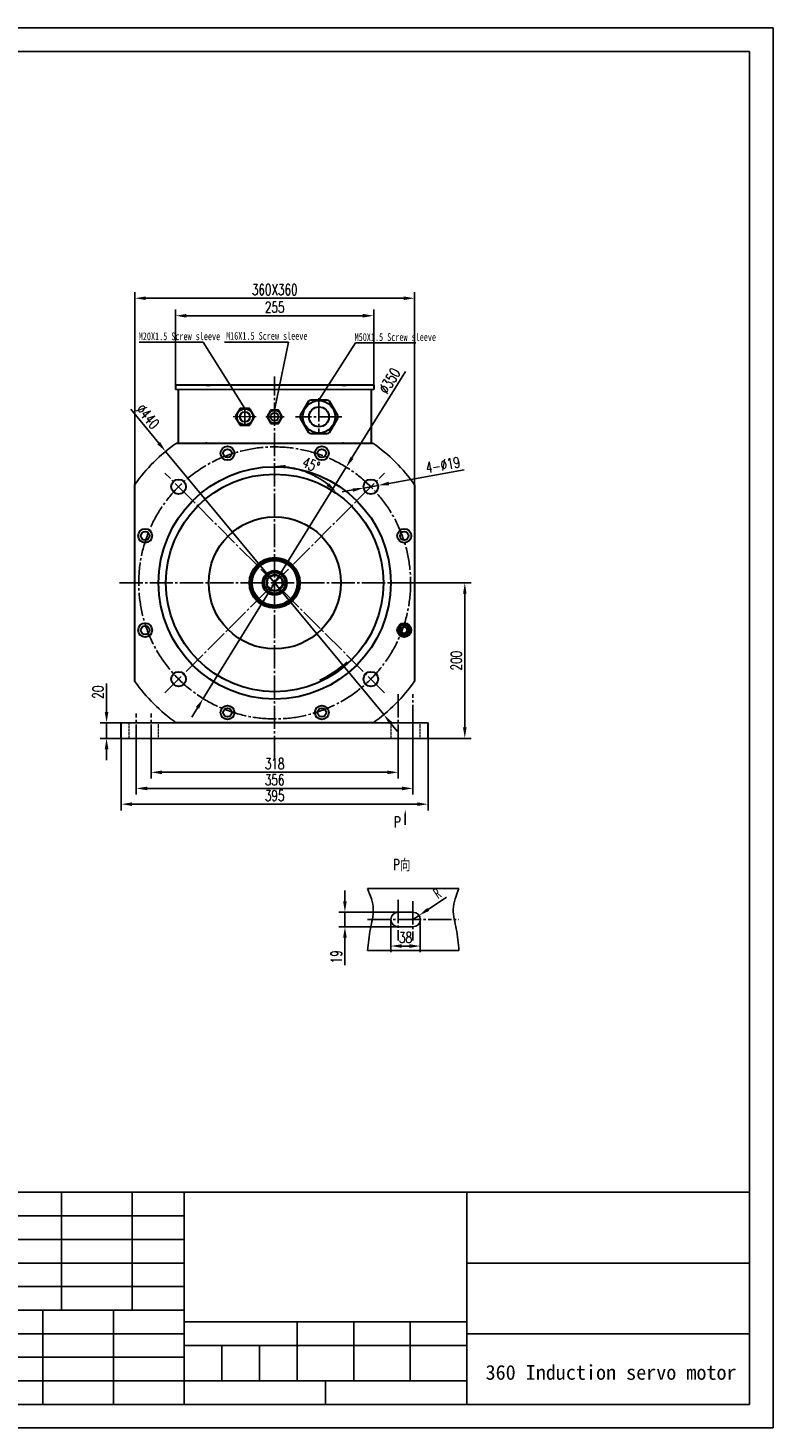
# Model space of a CAD drawing. Header units: inches. Extents: x -14936 to 8431, y -4781 to -2980.
# Tile 5 of 26: x -13348 to -12389, y -4781 to -2980. Entities that reach past the tile are written whole.
import ezdxf

# ---------------------------------------------------------------- set-up
doc = ezdxf.new("R2010")
doc.units = ezdxf.units.IN
doc.header["$MEASUREMENT"] = 0
for name, pattern in [('CENTER', [50.8, 31.75, -6.35, 6.35, -6.35]), ('EB_DASHDOT', [39, 30, -3, 3, -3]), ('HIDDEN', [1.905, 1.27, -0.635])]:
    doc.linetypes.add(name, pattern=pattern)
doc.layers.add('1', color=1, linetype='Continuous')
doc.layers.add('细实线', color=7, linetype='Continuous')
for name, color, linetype, lineweight in [('CAXA1', 1, 'EB_DASHDOT', 25), ('中心线', 7, 'CENTER', 13), ('实线', 7, 'Continuous', 30)]:
    doc.layers.add(name, color=color, linetype=linetype, lineweight=lineweight)
doc.styles.add('STYLE1', font='txt', dxfattribs={"width": 0.7})
doc.styles.add('wldj', font='txt.shx', dxfattribs={"width": 0.7, "bigfont": 'INTECAD.SHX'})
doc.dimstyles.new('半径标注', dxfattribs={"dimscale": 4, "dimtxt": 3.5, "dimasz": 3.5, "dimexe": 2, "dimexo": 0, "dimgap": 1, "dimtad": 1, "dimdec": 3, "dimdsep": 46, "dimtxsty": 'wldj', "dimcen": 0.09, "dimclrd": 1, "dimclre": 1, "dimclrt": 3, "dimazin": 2, "dimtfac": 0.7, "dimtdec": 3, "dimtmove": 0, "dimatfit": 3, "dimfxl": 1, "dimtzin": 0, "dimarcsym": 0})

# ---------------------------------------------------------------- blocks, each defined once
blk = doc.blocks.new('*D42')
at = {"color": 1, "lineweight": -2}
for p, q in [((-12850.1, -3694), (-12777.4, -3694)), ((-12785.4, -3708), (-12785.4, -3880)), ((-12832.7, -3894), (-12777.4, -3894))]:
    blk.add_line(p, q, dxfattribs=at)
at = {"color": 1}
for points in [[(-12787.7, -3708), (-12783.1, -3708), (-12785.4, -3694)], [(-12787.7, -3880), (-12783.1, -3880), (-12785.4, -3894)]]:
    blk.add_solid(points, dxfattribs=at)
at = {"layer": 'Defpoints', "color": 0}
for p in [(-12850.1, -3694), (-12832.7, -3894), (-12785.4, -3894)]:
    blk.add_point(p, dxfattribs=at)
at = {"color": 3, "insert": (-12796.4, -3794), "char_height": 14, "attachment_point": 5, "rotation": 90, "style": 'wldj'}
blk.add_mtext('200', dxfattribs=at)
blk = doc.blocks.new('*D27')
at = {"color": 1, "lineweight": -2}
for p, q in [((-13157.7, -3439.3), (-13157.7, -3342.2)), ((-13143.7, -3350.2), (-12916.7, -3350.2)), ((-12902.7, -3439.3), (-12902.7, -3342.2))]:
    blk.add_line(p, q, dxfattribs=at)
at = {"color": 1}
for points in [[(-13143.7, -3347.9), (-13143.7, -3352.6), (-13157.7, -3350.2)], [(-12916.7, -3347.9), (-12916.7, -3352.6), (-12902.7, -3350.2)]]:
    blk.add_solid(points, dxfattribs=at)
at = {"layer": 'Defpoints', "color": 0}
for p in [(-12902.7, -3350.2), (-13157.7, -3439.3), (-12902.7, -3439.3)]:
    blk.add_point(p, dxfattribs=at)
at = {"color": 3, "insert": (-13030.2, -3339.2), "char_height": 14, "attachment_point": 5, "style": 'wldj'}
blk.add_mtext('{\\Ftxt,intecad|c134;255}', dxfattribs=at)
blk = doc.blocks.new('*D28')
at = {"color": 1, "lineweight": -2}
for p, q in [((-13210.1, -3606.8), (-13210.1, -3319.7)), ((-13196.1, -3327.7), (-12864.1, -3327.7)), ((-12850.1, -3606.8), (-12850.1, -3319.7))]:
    blk.add_line(p, q, dxfattribs=at)
at = {"color": 1}
for points in [[(-13196.1, -3325.4), (-13196.1, -3330), (-13210.1, -3327.7)], [(-12864.1, -3325.4), (-12864.1, -3330), (-12850.1, -3327.7)]]:
    blk.add_solid(points, dxfattribs=at)
at = {"layer": 'Defpoints', "color": 0}
for p in [(-12850.1, -3327.7), (-13210.1, -3606.8), (-12850.1, -3606.8)]:
    blk.add_point(p, dxfattribs=at)
at = {"color": 3, "insert": (-13030.1, -3316.7), "char_height": 14, "attachment_point": 5, "style": 'wldj'}
blk.add_mtext('{\\Ftxt,intecad|c134;360X360}', dxfattribs=at)
blk = doc.blocks.new('*D43')
at = {"color": 1, "lineweight": -2}
for p, q in [((-12861.9, -3421.8), (-12930.7, -3533.2)), ((-13122.2, -3842.8), (-12938.1, -3545.1)), ((-13129.5, -3854.7), (-13136.9, -3866.7))]:
    blk.add_line(p, q, dxfattribs=at)
at = {"color": 1}
for points in [[(-12932.7, -3532), (-12928.7, -3534.5), (-12938.1, -3545.1)], [(-13131.5, -3853.5), (-13127.5, -3856), (-13122.2, -3842.8)]]:
    blk.add_solid(points, dxfattribs=at)
at = {"layer": 'Defpoints', "color": 0}
for p in [(-12938.1, -3545.1), (-13122.2, -3842.8)]:
    blk.add_point(p, dxfattribs=at)
at = {"color": 3, "insert": (-12882.3, -3434), "char_height": 14, "attachment_point": 5, "rotation": 58.2721, "style": 'wldj'}
blk.add_mtext('∅350', dxfattribs=at)
blk = doc.blocks.new('*D29')
at = {"color": 1, "lineweight": -2}
blk.add_arc((-13030.2, -3655.3), 111.6, 52.1892, 82.8108, dxfattribs=at)
at = {"color": 1}
for points in [[(-13016.4, -3546.9), (-13016.1, -3542.2), (-13030.2, -3543.7)], [(-12960.2, -3565.4), (-12963.3, -3568.9), (-12951.3, -3576.4)]]:
    blk.add_solid(points, dxfattribs=at)
at = {"layer": 'Defpoints', "color": 0}
for p in [(-13030.2, -3389.7), (-12888.7, -3513.8), (-12974.4, -3558.6), (-13171.5, -3796.7), (-13030.2, -3882.2)]:
    blk.add_point(p, dxfattribs=at)
at = {"color": 3, "insert": (-12983.3, -3542), "char_height": 14, "attachment_point": 5, "rotation": 337.5, "style": 'wldj'}
blk.add_mtext('45°', dxfattribs=at)
blk = doc.blocks.new('*D44')
at = {"color": 1, "lineweight": -2}
for p, q in [((-12786.3, -3548.4), (-12883.3, -3566)), ((-12929.5, -3574.4), (-12943.3, -3577)), ((-12915.7, -3571.9), (-12897, -3568.5))]:
    blk.add_line(p, q, dxfattribs=at)
at = {"color": 1}
for points in [[(-12883.7, -3563.8), (-12882.8, -3568.3), (-12897, -3568.5)], [(-12929.1, -3576.7), (-12929.9, -3572.2), (-12915.7, -3571.9)]]:
    blk.add_solid(points, dxfattribs=at)
at = {"layer": 'Defpoints', "color": 0}
for p in [(-12915.7, -3571.9), (-12897, -3568.5)]:
    blk.add_point(p, dxfattribs=at)
at = {"color": 3, "insert": (-12813.7, -3542.2), "char_height": 14, "attachment_point": 5, "rotation": 10.299, "style": 'wldj'}
blk.add_mtext('{\\Ftxt,intecad|c134;4-%%C19}', dxfattribs=at)
blk = doc.blocks.new('*D45')
at = {"color": 1, "lineweight": -2}
for p, q in [((-13227.7, -3894), (-13227.7, -3986.7)), ((-12832.7, -3894), (-12832.7, -3986.7)), ((-13213.7, -3978.7), (-12846.7, -3978.7))]:
    blk.add_line(p, q, dxfattribs=at)
at = {"color": 1}
for points in [[(-13213.7, -3976.4), (-13213.7, -3981), (-13227.7, -3978.7)], [(-12846.7, -3976.4), (-12846.7, -3981), (-12832.7, -3978.7)]]:
    blk.add_solid(points, dxfattribs=at)
at = {"layer": 'Defpoints', "color": 0}
for p in [(-13227.7, -3894), (-12832.7, -3894), (-12832.7, -3978.7)]:
    blk.add_point(p, dxfattribs=at)
at = {"color": 3, "insert": (-13030.2, -3967.7), "char_height": 14, "attachment_point": 5, "style": 'wldj'}
blk.add_mtext('395', dxfattribs=at)
blk = doc.blocks.new('*D46')
at = {"color": 1, "lineweight": -2}
for p, q in [((-13246.6, -3860), (-13246.6, -3823.3)), ((-13227.7, -3874), (-13254.6, -3874)), ((-13246.6, -3894), (-13246.6, -3874)), ((-13227.7, -3894), (-13254.6, -3894)), ((-13246.6, -3908), (-13246.6, -3922))]:
    blk.add_line(p, q, dxfattribs=at)
at = {"color": 1}
for points in [[(-13248.9, -3860), (-13244.2, -3860), (-13246.6, -3874)], [(-13248.9, -3908), (-13244.2, -3908), (-13246.6, -3894)]]:
    blk.add_solid(points, dxfattribs=at)
at = {"layer": 'Defpoints', "color": 0}
for p in [(-13246.6, -3874), (-13227.7, -3874), (-13227.7, -3894)]:
    blk.add_point(p, dxfattribs=at)
at = {"color": 3, "insert": (-13257.6, -3834.6), "char_height": 14, "attachment_point": 5, "rotation": 90, "style": 'wldj'}
blk.add_mtext('20', dxfattribs=at)
blk = doc.blocks.new('*D47')
at = {"color": 1, "lineweight": -2}
for p, q in [((-12871.2, -3881), (-12871.2, -3945.7)), ((-13189.2, -3906), (-13189.2, -3945.7)), ((-13175.2, -3937.7), (-12885.2, -3937.7))]:
    blk.add_line(p, q, dxfattribs=at)
at = {"color": 1}
for points in [[(-13175.2, -3935.4), (-13175.2, -3940.1), (-13189.2, -3937.7)], [(-12885.2, -3935.4), (-12885.2, -3940.1), (-12871.2, -3937.7)]]:
    blk.add_solid(points, dxfattribs=at)
at = {"layer": 'Defpoints', "color": 0}
for p in [(-12871.2, -3881), (-13189.2, -3906), (-12871.2, -3937.7)]:
    blk.add_point(p, dxfattribs=at)
at = {"color": 3, "insert": (-13030.2, -3926.7), "char_height": 14, "attachment_point": 5, "style": 'wldj'}
blk.add_mtext('318', dxfattribs=at)
blk = doc.blocks.new('*D48')
at = {"color": 1, "lineweight": -2}
for p, q in [((-12852.3, -3881), (-12852.3, -3966.4)), ((-13208.3, -3906), (-13208.3, -3966.4)), ((-13194.3, -3958.4), (-12866.3, -3958.4))]:
    blk.add_line(p, q, dxfattribs=at)
at = {"color": 1}
for points in [[(-13194.3, -3956.1), (-13194.3, -3960.8), (-13208.3, -3958.4)], [(-12866.3, -3956.1), (-12866.3, -3960.8), (-12852.3, -3958.4)]]:
    blk.add_solid(points, dxfattribs=at)
at = {"layer": 'Defpoints', "color": 0}
for p in [(-12852.3, -3881), (-13208.3, -3906), (-12852.3, -3958.4)]:
    blk.add_point(p, dxfattribs=at)
at = {"color": 3, "insert": (-13030.3, -3947.4), "char_height": 14, "attachment_point": 5, "style": 'wldj'}
blk.add_mtext('356', dxfattribs=at)
blk = doc.blocks.new('*D49')
at = {"color": 1, "lineweight": -2}
for p, q in [((-12809, -4098.5), (-12832.6, -4114.1)), ((-12852.2, -4127.1), (-12844.3, -4121.9))]:
    blk.add_line(p, q, dxfattribs=at)
at = {"color": 1}
blk.add_solid([(-12833.9, -4112.2), (-12831.3, -4116.1), (-12844.3, -4121.9)], dxfattribs=at)
at = {"layer": 'Defpoints', "color": 0}
for p in [(-12844.3, -4121.9), (-12852.2, -4127.1)]:
    blk.add_point(p, dxfattribs=at)
at = {"color": 3, "insert": (-12821.1, -4093.3), "char_height": 14, "attachment_point": 5, "rotation": 33.531, "style": 'wldj'}
blk.add_mtext('{\\fSimSun|b0|i0|c134|p34;R}', dxfattribs=at)
blk = doc.blocks.new('*D50')
at = {"color": 1, "lineweight": -2}
for p, q in [((-12939.7, -4103.6), (-12939.7, -4089.6)), ((-12871.1, -4117.6), (-12947.7, -4117.6)), ((-12939.7, -4117.6), (-12939.7, -4136.6)), ((-12871.1, -4136.6), (-12947.7, -4136.6)), ((-12939.7, -4150.6), (-12939.7, -4185.7))]:
    blk.add_line(p, q, dxfattribs=at)
at = {"color": 1}
for points in [[(-12942.1, -4103.6), (-12937.4, -4103.6), (-12939.7, -4117.6)], [(-12942.1, -4150.6), (-12937.4, -4150.6), (-12939.7, -4136.6)]]:
    blk.add_solid(points, dxfattribs=at)
at = {"layer": 'Defpoints', "color": 0}
for p in [(-12871.1, -4117.6), (-12939.7, -4136.6), (-12871.1, -4136.6)]:
    blk.add_point(p, dxfattribs=at)
at = {"color": 3, "insert": (-12950.7, -4175.1), "char_height": 14, "attachment_point": 5, "rotation": 90, "style": 'wldj'}
blk.add_mtext('19', dxfattribs=at)
blk = doc.blocks.new('*D51')
at = {"color": 1, "lineweight": -2}
for p, q in [((-12880.6, -4127.1), (-12880.6, -4169.2)), ((-12842.7, -4127.1), (-12842.7, -4169.2)), ((-12866.6, -4161.2), (-12856.7, -4161.2))]:
    blk.add_line(p, q, dxfattribs=at)
at = {"color": 1}
for points in [[(-12866.6, -4158.9), (-12866.6, -4163.6), (-12880.6, -4161.2)], [(-12856.7, -4158.9), (-12856.7, -4163.6), (-12842.7, -4161.2)]]:
    blk.add_solid(points, dxfattribs=at)
at = {"layer": 'Defpoints', "color": 0}
for p in [(-12880.6, -4127.1), (-12842.7, -4127.1), (-12842.7, -4161.2)]:
    blk.add_point(p, dxfattribs=at)
at = {"color": 3, "insert": (-12861.7, -4150.2), "char_height": 14, "attachment_point": 5, "style": 'wldj'}
blk.add_mtext('{\\Ftxt,intecad|c134;38}', dxfattribs=at)
blk = doc.blocks.new('*D52')
at = {"color": 1, "lineweight": -2}
for p, q in [((-13215.5, -3470.6), (-13179.5, -3514)), ((-12889.8, -3863.5), (-13170.6, -3524.8)), ((-12880.9, -3874.3), (-12871.9, -3885.1))]:
    blk.add_line(p, q, dxfattribs=at)
at = {"color": 1}
for points in [[(-13177.7, -3512.5), (-13181.3, -3515.5), (-13170.6, -3524.8)], [(-12879.1, -3872.8), (-12882.7, -3875.8), (-12889.8, -3863.5)]]:
    blk.add_solid(points, dxfattribs=at)
at = {"layer": 'Defpoints', "color": 0}
for p in [(-13170.6, -3524.8), (-12889.8, -3863.5)]:
    blk.add_point(p, dxfattribs=at)
at = {"color": 3, "insert": (-13193.5, -3479.9), "char_height": 14, "attachment_point": 5, "rotation": 309.6556, "style": 'wldj'}
blk.add_mtext('∅440', dxfattribs=at)

msp = doc.modelspace()

# ---------------------------------------------------------------- linework, layer by layer
for p, q in [((-14936.0641, -2979.983), (-12388.6465, -2979.983)), ((-12388.6465, -4781.3712), (-12388.6465, -2979.983)), ((-13157.7124, -3444.9334), (-12902.7124, -3444.9334)), ((-13227.7124, -3873.9914), (-12832.7124, -3873.9914)), ((-13227.7124, -3893.9914), (-12832.7124, -3893.9914)), ((-12910.5279, -4087.0998), (-12792.9075, -4087.0998)), ((-12871.1224, -4117.5998), (-12852.2124, -4117.5998)), ((-12871.1224, -4136.5998), (-12852.2124, -4136.5998)), ((-12910.5279, -4167.0998), (-12792.9075, -4167.0998)), ((-12418.9729, -4478.1072), (-13510.7233, -4478.1072)), ((-13304.5038, -4629.7392), (-13304.5038, -4478.1072)), ((-13213.5246, -4629.7392), (-13213.5246, -4478.1072)), ((-13146.8065, -4751.0448), (-13146.8065, -4478.1072)), ((-12782.8897, -4751.0448), (-12782.8897, -4478.1072)), ((-13146.8065, -4508.4336), (-13510.7233, -4508.4336)), ((-13146.8065, -4538.76), (-13510.7233, -4538.76)), ((-13146.8065, -4569.0864), (-13510.7233, -4569.0864)), ((-12418.9729, -4569.0864), (-12782.8897, -4569.0864)), ((-13146.8065, -4599.4128), (-13510.7233, -4599.4128)), ((-13146.8065, -4629.7392), (-13510.7233, -4629.7392)), ((-13328.7649, -4751.0448), (-13328.7649, -4629.7392)), ((-13237.7857, -4751.0448), (-13237.7857, -4629.7392)), ((-12782.8897, -4644.9024), (-13146.8065, -4644.9024)), ((-13001.2398, -4720.7184), (-13001.2398, -4644.9024)), ((-12928.4564, -4720.7184), (-12928.4564, -4644.9024)), ((-12855.6731, -4720.7184), (-12855.6731, -4644.9024)), ((-13146.8065, -4660.0656), (-13510.7233, -4660.0656)), ((-13146.8065, -4660.0656), (-13510.7233, -4660.0656)), ((-13146.8065, -4660.0656), (-13510.7233, -4660.0656)), ((-12418.9729, -4660.0656), (-12782.8897, -4660.0656)), ((-12782.8897, -4675.2288), (-13146.8065, -4675.2288)), ((-13098.2843, -4720.7184), (-13098.2843, -4675.2288)), ((-13049.762, -4720.7184), (-13049.762, -4675.2288)), ((-13146.8065, -4690.392), (-13510.7233, -4690.392)), ((-12782.8897, -4720.7184), (-13510.7233, -4720.7184)), ((-12964.8481, -4751.0448), (-12964.8481, -4720.7184)), ((-12418.9729, -4751.0448), (-14784.4321, -4751.0448)), ((-12388.6465, -4781.3712), (-14936.0641, -4781.3712))]:
    msp.add_line(p, q)
at = {"color": 3}
for p, q in [((-13204.5706, -3384.313), (-13122.3024, -3384.313)), ((-13122.3024, -3384.313), (-13068.475, -3469.4949)), ((-13094.9119, -3384.313), (-13012.4071, -3384.313)), ((-13012.4071, -3384.313), (-13030.2124, -3471.6549)), ((-12973.1313, -3458.6517), (-12926.3148, -3384.9448)), ((-12926.3148, -3384.9448), (-12848.3831, -3384.9448))]:
    msp.add_line(p, q, dxfattribs=at)
at = {"color": 7, "linetype": 'Continuous', "lineweight": 30}
for p, q in [((-12902.7124, -3439.3402), (-13157.7124, -3439.3402)), ((-13157.7124, -3439.3402), (-13157.7124, -3444.9334)), ((-13117.3024, -3439.3402), (-13122.3024, -3439.3402)), ((-13118.1224, -3439.3402), (-13113.1224, -3439.3402)), ((-12943.1224, -3439.3402), (-12938.1224, -3439.3402)), ((-12902.7124, -3439.3402), (-12902.7124, -3444.9334)), ((-13154.3251, -3444.9334), (-13154.3251, -3513.9914)), ((-12906.0997, -3444.9334), (-12906.0997, -3513.9914)), ((-13156.4961, -3513.9914), (-12903.9287, -3513.9914)), ((-13117.3004, -3513.9914), (-13118.9151, -3513.9914)), ((-12941.5097, -3513.9914), (-12942.9444, -3513.9914)), ((-13210.1224, -3820.7561), (-13210.1224, -3567.5179)), ((-12850.1224, -3567.7741), (-12850.1224, -3820.4999)), ((-12862.7092, -3746.6738), (-12862.7131, -3746.7236)), ((-12867.327, -3752.3906), (-12863.3269, -3750.0812)), ((-12867.327, -3757.0094), (-12867.327, -3752.3906)), ((-12863.3269, -3759.3188), (-12867.327, -3757.0094)), ((-12863.3269, -3750.0812), (-12859.327, -3752.3906)), ((-12859.327, -3757.0094), (-12863.3269, -3759.3188)), ((-12861.2234, -3746.9297), (-12861.2273, -3746.9805)), ((-12859.327, -3752.3906), (-12859.327, -3757.0094)), ((-13227.7124, -3893.9914), (-13227.7124, -3873.9914)), ((-13117.3004, -3873.9914), (-13156.9104, -3873.9914)), ((-12942.9444, -3873.9914), (-13117.3004, -3873.9914)), ((-12903.5144, -3873.9914), (-12942.9444, -3873.9914)), ((-12832.7124, -3893.9914), (-12832.7124, -3873.9914))]:
    msp.add_line(p, q, dxfattribs=at)
at = {"color": 7, "linetype": 'HIDDEN', "lineweight": 0}
for p, q in [((-13227.7124, -3893.9914), (-13227.7124, -3873.9914)), ((-13179.7124, -3873.9914), (-13198.7124, -3873.9914)), ((-12942.9444, -3873.9914), (-13117.3004, -3873.9914)), ((-13069.6224, -3873.9914), (-13080.6224, -3873.9914)), ((-13069.6224, -3873.9914), (-13080.6224, -3873.9914)), ((-12979.6224, -3873.9914), (-12990.6224, -3873.9914)), ((-12979.6224, -3873.9914), (-12990.6224, -3873.9914)), ((-12861.7124, -3873.9914), (-12880.7124, -3873.9914)), ((-12832.7124, -3893.9914), (-12832.7124, -3873.9914)), ((-13179.7124, -3893.9914), (-13198.7124, -3893.9914)), ((-12861.7124, -3893.9914), (-12880.7124, -3893.9914))]:
    msp.add_line(p, q, dxfattribs=at)
at = {"color": 2, "linetype": 'HIDDEN', "lineweight": 0}
for p, q in [((-13217.8024, -3873.9914), (-13217.8024, -3893.9914)), ((-13179.7124, -3893.9914), (-13179.7124, -3873.9914)), ((-12880.7124, -3873.9914), (-12880.7124, -3893.9914)), ((-12842.8024, -3893.9914), (-12842.8024, -3873.9914))]:
    msp.add_line(p, q, dxfattribs=at)
at = {"color": 1}
msp.add_line((-12862.1615, -3992.5023), (-12862.1615, -4005.4509), dxfattribs=at)
at = {"color": 7, "linetype": 'Continuous', "lineweight": 30}
for centre, radius in [((-13090.831, -3527.196), 9), ((-13090.831, -3527.196), 5.5), ((-12969.4138, -3527.196), 9), ((-12969.4138, -3527.196), 5.5), ((-13030.1224, -3693.9914), 149.5), ((-13030.1224, -3693.9914), 140), ((-13153.8661, -3570.2478), 9.5), ((-12906.3787, -3570.2478), 9.5), ((-13196.9178, -3633.2829), 9), ((-13196.9178, -3633.2829), 5.5), ((-12863.327, -3633.2829), 9), ((-12863.327, -3633.2829), 5.5), ((-13030.1224, -3693.9914), 32.5), ((-13030.1224, -3693.9914), 32.425), ((-13030.1224, -3693.9914), 31.925), ((-13030.1224, -3693.9914), 30), ((-13030.1224, -3693.9914), 29), ((-13030.1224, -3693.9914), 15.65), ((-13030.1224, -3693.9914), 13.4676), ((-13030.1224, -3693.9914), 10.5), ((-13030.1224, -3693.9914), 10), ((-13196.9178, -3754.7), 9), ((-12863.327, -3754.7), 9), ((-12863.327, -3754.7), 8), ((-13196.9178, -3754.7), 5.5), ((-12863.327, -3754.7), 6.75), ((-13153.8661, -3817.7351), 9.5), ((-12906.3787, -3817.7351), 9.5), ((-13090.831, -3860.7869), 9), ((-12969.4138, -3860.7869), 9), ((-13090.831, -3860.7869), 5.5), ((-12969.4138, -3860.7869), 5.5)]:
    msp.add_circle(centre, radius, dxfattribs=at)
for centre, radius, start, end in [((-13030.2124, -3694.137), 220, 125.0308089, 144.862456), ((-13030.2124, -3694.137), 220, 35.0560107, 54.9691911), ((-13030.2124, -3694.137), 220, 215.137544, 234.8373209), ((-13030.2124, -3694.137), 220, 305.1626791, 324.9439893), ((-12871.1224, -4127.0998), 9.5, 90, 270), ((-12852.2124, -4127.0998), 9.5, 270, 90)]:
    msp.add_arc(centre, radius, start, end)
for centre, radius, start, end in [((-12863.327, -3754.7), 8.05, 85.5989275, 74.8518817), ((-12863.327, -3754.7), 8.05, 74.8518817, 85.5989275), ((-12863.327, -3754.7), 4, 120, 180), ((-12863.327, -3754.7), 4, 180, 240), ((-12863.327, -3754.7), 4, 60, 120), ((-12863.327, -3754.7), 4, 240, 300), ((-12863.327, -3754.7), 4, 0, 60), ((-12863.327, -3754.7), 4, 300, 0), ((-13030.1224, -3693.9914), 138, 294.9919064, 312.5080936)]:
    msp.add_arc(centre, radius, start, end, dxfattribs=at)
at = {"color": 3}
for points in [[(-12910.5279, -4087.0998), (-12903.1834, -4114.2773), (-12906.9967, -4139.0363), (-12910.5279, -4167.0998)], [(-12792.9075, -4087.0998), (-12800.252, -4114.2773), (-12796.4387, -4139.0363), (-12792.9075, -4167.0998)]]:
    msp.add_spline(points, degree=3, dxfattribs=at)
at = {"color": 1}
msp.add_solid([(-12863.3282, -3992.5023), (-12860.9948, -3992.5023), (-12862.1615, -3985.5023)], dxfattribs=at)
at = {"layer": '1'}
for p, q in [((-14784.4321, -3010.3094), (-12418.9729, -3010.3094)), ((-12418.9729, -3010.3094), (-12418.9729, -4751.0448))]:
    msp.add_line(p, q, dxfattribs=at)
at = {"layer": 'CAXA1', "linetype": 'EB_DASHDOT', "lineweight": 25}
for p, q in [((-13030.2124, -3920.9449), (-13030.2124, -3428.4066)), ((-12973.1313, -3456.3976), (-12973.1313, -3503.1395)), ((-13068.475, -3468.3747), (-13068.475, -3492.2388)), ((-13030.2124, -3468.3747), (-13030.2124, -3491.3146)), ((-13017.902, -3480.2949), (-13041.7474, -3480.2949)), ((-12943.6837, -3480.2949), (-13003.4162, -3480.2949)), ((-13171.5438, -3835.4128), (-12888.701, -3552.5701)), ((-12888.701, -3835.4128), (-13171.5438, -3552.5701)), ((-13230.0832, -3693.9914), (-12830.1616, -3693.9914)), ((-12871.2124, -3836.9914), (-12871.2124, -3880.9914)), ((-12852.3024, -3880.9914), (-12852.3024, -3836.9914)), ((-13208.3024, -3905.9914), (-13208.3024, -3861.9914)), ((-13189.2124, -3905.9914), (-13189.2124, -3861.9914)), ((-12871.1224, -4101.6464), (-12871.1224, -4154.2451)), ((-12852.2124, -4103.5592), (-12852.2124, -4154.2451)), ((-12910.5279, -4127.0998), (-12792.9075, -4127.0998))]:
    msp.add_line(p, q, dxfattribs=at)
msp.add_circle((-13030.1224, -3693.9914), 175, dxfattribs=at)
at = {"layer": '中心线', "color": 0}
msp.add_line((-13053.7805, -3480.2949), (-13083.5872, -3480.2949), dxfattribs=at)
at = {"layer": '实线', "color": 0}
for p, q in [((-12962.4868, -3458.6517), (-12983.7758, -3458.6517)), ((-13075.1722, -3470.2949), (-13080.4838, -3479.4949)), ((-13063.1633, -3469.4949), (-13073.7866, -3469.4949)), ((-13056.4661, -3479.4949), (-13061.7777, -3470.2949)), ((-13035.5702, -3472.2949), (-13039.8195, -3479.6549)), ((-13025.9631, -3471.6549), (-13034.4617, -3471.6549)), ((-13020.6053, -3479.6549), (-13024.8546, -3472.2949)), ((-12986.5526, -3460.2549), (-12997.1971, -3478.6917)), ((-12949.0655, -3478.6917), (-12959.71, -3460.2549)), ((-13080.4838, -3481.0949), (-13075.1722, -3490.2949)), ((-13073.7866, -3491.0949), (-13063.1633, -3491.0949)), ((-13061.7777, -3490.2949), (-13056.4661, -3481.0949)), ((-13039.8195, -3480.9349), (-13035.5702, -3488.2949)), ((-13034.4617, -3488.9349), (-13025.9631, -3488.9349)), ((-13024.8546, -3488.2949), (-13020.6053, -3480.9349)), ((-12997.1971, -3481.8981), (-12986.5526, -3500.3349)), ((-12959.71, -3500.3349), (-12949.0655, -3481.8981)), ((-12983.7758, -3501.9381), (-12962.4868, -3501.9381))]:
    msp.add_line(p, q, dxfattribs=at)
for centre, radius in [((-13068.475, -3480.2949), 10.4), ((-13068.475, -3480.2949), 6.4), ((-13030.2124, -3480.2949), 8.32), ((-13030.2124, -3480.2949), 5.12), ((-12973.1313, -3480.2949), 20.8416), ((-12973.1313, -3480.2949), 12.8256)]:
    msp.add_circle(centre, radius, dxfattribs=at)
at = {"layer": '实线'}
msp.add_circle((-13030.1224, -3693.9914), 85, dxfattribs=at)
at = {"layer": '实线', "color": 0}
for centre, radius, start, end in [((-12983.7758, -3461.8581), 3.2064, 90, 150), ((-12962.4868, -3461.8581), 3.2064, 30, 90), ((-13073.7866, -3471.0949), 1.6, 90, 150), ((-13063.1633, -3471.0949), 1.6, 30, 90), ((-13034.4617, -3472.9349), 1.28, 90, 150), ((-13025.9631, -3472.9349), 1.28, 30, 90), ((-13079.0982, -3480.2949), 1.6, 150, 210), ((-13073.7866, -3489.4949), 1.6, 210, 270), ((-13063.1633, -3489.4949), 1.6, 270, 330), ((-13057.8517, -3480.2949), 1.6, 330, 30), ((-13038.711, -3480.2949), 1.28, 150, 210), ((-13034.4617, -3487.6549), 1.28, 210, 270), ((-13025.9631, -3487.6549), 1.28, 270, 330), ((-13021.7138, -3480.2949), 1.28, 330, 30), ((-12994.4203, -3480.2949), 3.2064, 150, 210), ((-12951.8423, -3480.2949), 3.2064, 330, 30), ((-12983.7758, -3498.7317), 3.2064, 210, 270), ((-12962.4868, -3498.7317), 3.2064, 270, 330)]:
    msp.add_arc(centre, radius, start, end, dxfattribs=at)
at = {"layer": '细实线'}
msp.add_line((-12798.0529, -4478.1072), (-12671.6929, -4478.1072), dxfattribs=at)

# ---------------------------------------------------------------- texts
at = {"color": 3, "char_height": 10, "attachment_point": 1, "style": 'STYLE1'}
for s, insert, width in [('{\\fKaiTi_GB2312|b0|i0|c134|p49;M20X1.5 Screw sleeve}', (-13205.1421, -3371.6403), 126.319448), ('{\\fKaiTi_GB2312|b0|i0|c134|p49;M16X1.5 Screw sleeve}', (-13092.7332, -3371.162), 103.945577), ('{\\fKaiTi_GB2312|b0|i0|c134|p49;M50X1.5 Screw sleeve}', (-12927.2335, -3372.7061), 148.931645)]:
    msp.add_mtext(s, dxfattribs=dict(at, insert=insert, width=width))
at = {"color": 3, "char_height": 14, "attachment_point": 5, "style": 'wldj'}
for s, insert in [('{\\Ftxt,intecad|c134;P}', (-12872.3819, -4001.5822)), ('{\\Ftxt,intecad|c134;P\\fSimSun|b0|i0|c134|p34;向}', (-12866.7008, -4057.353))]:
    msp.add_mtext(s, dxfattribs=dict(at, insert=insert))
at = {"insert": (-12597.1104, -4709.9936), "char_height": 19, "width": 365.996724, "attachment_point": 5}
msp.add_mtext('360 Induction servo motor', dxfattribs=at)

# ---------------------------------------------------------------- dimensions: what is measured, and where the dimension line sits
for base, p1, p2, text, picture, middle in [((-12850.1224, -3327.7114), (-13210.1224, -3606.8135), (-12850.1224, -3606.8135), '{\\Ftxt,intecad|c134;360X360}', '*D28', (-13030.1224, -3327.7114)), ((-12902.7124, -3350.2351), (-13157.7124, -3439.3402), (-12902.7124, -3439.3402), '{\\Ftxt,intecad|c134;255}', '*D27', (-13030.2124, -3350.2351))]:
    dim = msp.add_linear_dim(base=base, p1=p1, p2=p2, text=text, dimstyle='半径标注')
    dim.commit()
    dim.dimension.update_dxf_attribs({"geometry": picture, "text_midpoint": middle, "dimtype": 160})
dim = msp.add_angular_dim_2l(base=(-12974.388, -3558.642), line1=((-13030.2124, -3882.1961), (-13030.2124, -3389.6579)), line2=((-13171.5438, -3796.664), (-12888.701, -3513.8213)), dimstyle='半径标注')
dim.commit()
dim.dimension.update_dxf_attribs({"geometry": '*D29', "text_midpoint": (-12983.2768, -3542.02)})
dim = msp.add_diameter_dim_2p(p1=(-13122.1524, -3842.8386), p2=(-12938.0924, -3545.1443), dimstyle='半径标注')
dim.commit()
dim.dimension.update_dxf_attribs({"geometry": '*D43', "text_midpoint": (-12872.9782, -3439.8302), "dimtype": 163})
dim = msp.add_diameter_dim_2p(p1=(-12889.8147, -3863.5138), p2=(-13170.6101, -3524.7602), dimstyle='半径标注')
dim.commit()
dim.dimension.update_dxf_attribs({"geometry": '*D52', "text_midpoint": (-13193.5074, -3479.9)})
dim = msp.add_diameter_dim_2p(p1=(-12915.7256, -3571.9462), p2=(-12897.0318, -3568.5493), text='{\\Ftxt,intecad|c134;4-%%C19}', dimstyle='半径标注')
dim.commit()
dim.dimension.update_dxf_attribs({"geometry": '*D44', "text_midpoint": (-12811.7807, -3553.0582), "dimtype": 163})
for base, p1, p2, picture, middle in [((-12785.4057, -3893.9914), (-12850.1224, -3693.9914), (-12832.7124, -3893.9914), '*D42', (-12796.4057, -3793.9914)), ((-13246.5751, -3873.9914), (-13227.7124, -3893.9914), (-13227.7124, -3873.9914), '*D46', (-13257.5751, -3834.6414)), ((-12939.7393, -4136.5998), (-12871.1224, -4117.5998), (-12871.1224, -4136.5998), '*D50', (-12950.7393, -4175.1331))]:
    dim = msp.add_linear_dim(base=base, p1=p1, p2=p2, angle=90, dimstyle='半径标注')
    dim.commit()
    dim.dimension.update_dxf_attribs({"geometry": picture, "text_midpoint": middle})
for base, p1, p2, picture, middle in [((-12852.3024, -3958.4216), (-13208.3024, -3905.9914), (-12852.3024, -3880.9914), '*D48', (-13030.3024, -3947.4216)), ((-12871.2124, -3937.7402), (-13189.2124, -3905.9914), (-12871.2124, -3880.9914), '*D47', (-13030.2124, -3926.7402)), ((-12832.7124, -3978.6958), (-13227.7124, -3893.9914), (-12832.7124, -3893.9914), '*D45', (-13030.2124, -3967.6958))]:
    dim = msp.add_linear_dim(base=base, p1=p1, p2=p2, dimstyle='半径标注')
    dim.commit()
    dim.dimension.update_dxf_attribs({"geometry": picture, "text_midpoint": middle})
dim = msp.add_radius_dim(center=(-12852.2124, -4127.0998), mpoint=(-12844.2933, -4121.8521), text='{\\fSimSun|b0|i0|c134|p34;R}', dimstyle='半径标注')
dim.commit()
dim.dimension.update_dxf_attribs({"geometry": '*D49', "text_midpoint": (-12821.0706, -4093.2673)})
dim = msp.add_linear_dim(base=(-12842.7124, -4161.2396), p1=(-12880.6224, -4127.0998), p2=(-12842.7124, -4127.0998), text='{\\Ftxt,intecad|c134;38}', dimstyle='半径标注')
dim.commit()
dim.dimension.update_dxf_attribs({"geometry": '*D51', "text_midpoint": (-12861.6674, -4150.2396)})

doc.saveas('drawing.dxf')
